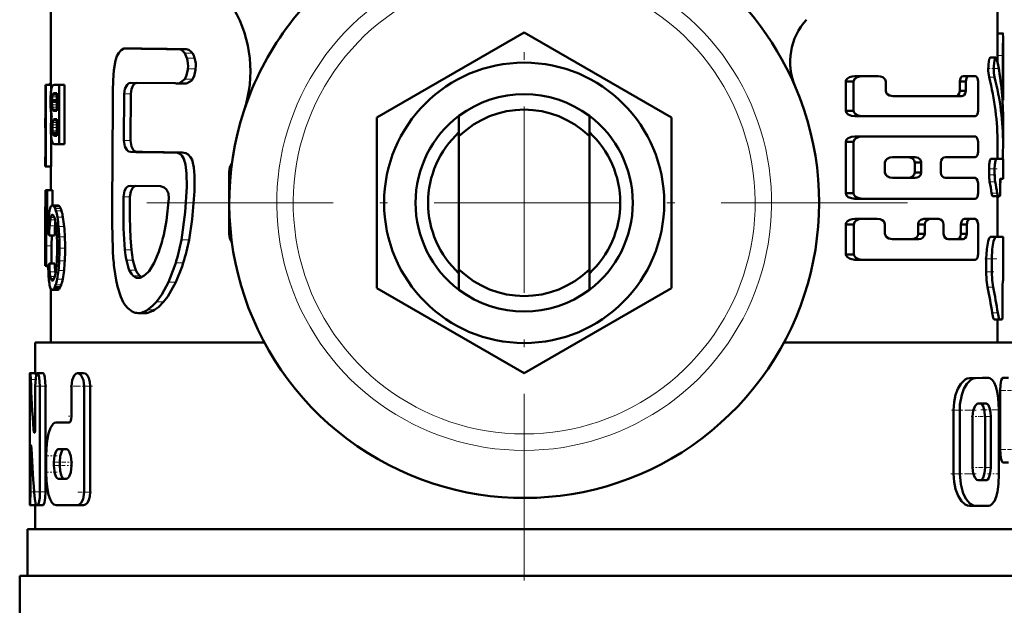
# Model space of a CAD drawing. Extents: x -1358 to 1757, y -1616 to 699.
# Tile 26 of 96: x -56 to 8, y -996 to -958. Entities that reach past the tile are written whole.
import ezdxf

# ---------------------------------------------------------------- set-up
doc = ezdxf.new("R2010")
doc.units = 0
doc.linetypes.add('DASHDOT', pattern=[18.5, 12, -3, 0.5, -3])

msp = doc.modelspace()

# ---------------------------------------------------------------- linework, layer by layer
at = {"color": 7, "linetype": 'DASHDOT', "lineweight": 18}
for p, q in [((-23.209, -945.265), (-23.209, -994.665)), ((1.491, -969.965), (-47.909, -969.965))]:
    msp.add_line(p, q, dxfattribs=at)
at = {"color": 7, "lineweight": 50}
for p, q in [((-53.709, -962.374), (-53.709, -956.465)), ((7.291, -956.465), (7.291, -959.29)), ((-32.709, -964.48), (-23.209, -958.995)), ((-23.209, -958.995), (-13.709, -964.48)), ((7.291, -959.055), (7.631, -959.055)), ((7.291, -959.055), (7.308, -959.055)), ((7.641, -959.291), (7.641, -963.355)), ((-48.679, -960.032), (-48.875, -960.023)), ((-48.454, -960.023), (-48.875, -960.023)), ((-48.254, -960.032), (-48.454, -960.023)), ((-44.984, -960.073), (-45.472, -960.073)), ((6.821, -960.617), (7.177, -960.617)), ((7.284, -960.49), (7.284, -960.931)), ((7.634, -962.786), (7.634, -960.49)), ((-45.688, -962.26), (-48.541, -962.234)), ((-45.414, -962.262), (-45.065, -961.996)), ((-1.984, -962.155), (-2.496, -962.155)), ((-2.496, -962.155), (-2.496, -964.034)), ((-1.984, -964.034), (-1.984, -962.155)), ((-1.413, -961.808), (-1.911, -961.808)), ((-1.413, -961.808), (-0.411, -961.808)), ((0.084, -962.753), (0.084, -962.155)), ((5.236, -962.155), (4.856, -962.155)), ((4.856, -962.155), (4.856, -962.753)), ((5.463, -961.808), (5.086, -961.808)), ((5.236, -962.753), (5.236, -962.155)), ((5.463, -961.808), (5.835, -961.808)), ((6.028, -964.034), (6.028, -962.155)), ((-54.046, -964.51), (-54.046, -962.374)), ((-54.046, -962.374), (-54.022, -962.374)), ((-53.672, -962.374), (-54.022, -962.374)), ((-54.022, -967.629), (-54.022, -962.374)), ((-53.709, -962.288), (-53.738, -962.288)), ((-53.67, -962.635), (-53.677, -962.677)), ((-53.672, -962.374), (-53.672, -962.644)), ((-53.509, -962.374), (-53.172, -962.374)), ((-52.812, -962.374), (-53.172, -962.374)), ((-53.172, -966.181), (-53.172, -962.374)), ((-52.812, -962.374), (-52.812, -966.181)), ((-45.057, -962.277), (-45.543, -962.277)), ((5.236, -962.753), (4.856, -962.753)), ((-53.628, -963.391), (-53.629, -963.471)), ((-53.308, -963.471), (-53.629, -963.471)), ((-53.626, -963.323), (-53.628, -963.391)), ((-53.308, -963.391), (-53.628, -963.391)), ((-53.308, -962.936), (-53.549, -962.936)), ((-53.308, -962.914), (-53.517, -962.914)), ((-53.47, -962.904), (-53.308, -962.904)), ((-53.308, -964.048), (-53.308, -962.904)), ((-48.972, -962.957), (-48.99, -965.95)), ((-48.552, -962.957), (-48.57, -965.95)), ((0.555, -963.1), (4.996, -963.1)), ((7.607, -963.36), (7.641, -963.36)), ((7.641, -963.36), (7.641, -963.355)), ((-53.562, -964.007), (-53.546, -964.023)), ((-53.546, -964.023), (-53.521, -964.038)), ((-53.308, -964.023), (-53.546, -964.023)), ((-53.521, -964.038), (-53.495, -964.045)), ((-53.308, -964.038), (-53.521, -964.038)), ((-53.308, -964.044), (-53.495, -964.044)), ((-53.495, -964.045), (-53.461, -964.048)), ((-53.461, -964.048), (-53.457, -964.048)), ((-53.457, -964.048), (-53.308, -964.048)), ((-1.984, -964.034), (-2.496, -964.034)), ((-54.059, -964.51), (-54.046, -964.51)), ((-54.059, -964.51), (-54.059, -965.131)), ((-53.672, -964.224), (-53.672, -964.564)), ((-53.526, -964.605), (-53.54, -964.622)), ((-53.308, -964.622), (-53.54, -964.622)), ((-53.308, -964.606), (-53.526, -964.606)), ((-53.478, -964.582), (-53.502, -964.589)), ((-53.308, -964.59), (-53.502, -964.59)), ((-53.441, -964.578), (-53.478, -964.582)), ((-53.441, -964.578), (-53.308, -964.578)), ((-53.308, -965.647), (-53.308, -964.578)), ((-32.709, -975.45), (-32.709, -964.48)), ((-27.409, -965.68), (-27.409, -964.365)), ((-19.009, -965.68), (-19.009, -964.365)), ((-13.709, -964.48), (-13.709, -975.45)), ((-1.413, -964.383), (-1.911, -964.383)), ((-1.413, -964.383), (5.835, -964.383)), ((7.641, -964.44), (7.641, -966.195)), ((-54.059, -965.131), (-54.046, -965.131)), ((-54.057, -965.131), (-54.053, -965.149)), ((-54.053, -965.149), (-54.047, -965.193)), ((-54.047, -965.193), (-54.046, -965.204)), ((-54.046, -967.009), (-54.046, -965.131)), ((-53.672, -965.769), (-53.672, -967.629)), ((-53.57, -965.529), (-53.584, -965.464)), ((-53.308, -965.464), (-53.584, -965.464)), ((-53.308, -965.529), (-53.57, -965.529)), ((-53.444, -965.647), (-53.308, -965.647)), ((-27.409, -974.25), (-27.409, -965.68)), ((-19.009, -965.68), (-19.009, -974.25)), ((-1.984, -966.036), (-2.496, -966.036)), ((-2.496, -966.036), (-2.496, -969.348)), ((-1.984, -969.348), (-1.984, -966.036)), ((-1.413, -965.685), (-1.911, -965.685)), ((-1.413, -965.685), (5.835, -965.685)), ((6.028, -966.671), (6.028, -966.036)), ((-53.468, -966.181), (-53.172, -966.181)), ((-52.812, -966.181), (-53.172, -966.181)), ((7.291, -966.194), (7.291, -967.142)), ((-54.059, -967.009), (-54.046, -967.009)), ((-54.059, -967.009), (-54.059, -967.629)), ((-54.054, -967.006), (-54.057, -967.009)), ((-54.052, -966.998), (-54.054, -967.006)), ((-54.048, -966.98), (-54.052, -966.998)), ((-54.046, -966.968), (-54.048, -966.98)), ((-45.73, -966.723), (-45.767, -966.724)), ((-45.248, -966.723), (-45.73, -966.723)), ((0.51, -967.033), (1.99, -967.033)), ((3.935, -967.023), (5.835, -967.023)), ((6.859, -967.142), (7.214, -967.142)), ((7.214, -967.142), (7.641, -967.142)), ((7.641, -967.142), (7.641, -968.417)), ((-54.059, -967.629), (-54.022, -967.629)), ((-53.708, -967.63), (-54.058, -967.63)), ((-53.672, -967.629), (-54.022, -967.629)), ((-53.709, -969.144), (-53.709, -967.629)), ((0.036, -968.007), (0.036, -967.377)), ((2.374, -967.377), (1.951, -967.377)), ((1.951, -967.377), (1.951, -968.007)), ((2.374, -968.007), (2.374, -967.377)), ((3.627, -968.01), (3.627, -967.374)), ((6.744, -967.779), (6.744, -968.153)), ((7.1, -968.153), (7.1, -967.779)), ((-42.209, -971.965), (-42.209, -967.965)), ((0.51, -968.351), (1.99, -968.351)), ((2.374, -968.007), (1.951, -968.007)), ((3.935, -968.361), (5.835, -968.361)), ((7.477, -968.417), (7.641, -968.417)), ((-53.977, -969.144), (-54.056, -969.144)), ((-54.056, -970.223), (-54.056, -969.144)), ((-53.977, -970.223), (-53.977, -969.144)), ((-53.977, -969.144), (-53.939, -969.144)), ((-53.587, -969.144), (-53.939, -969.144)), ((-53.939, -970.754), (-53.939, -969.144)), ((-53.587, -969.144), (-53.587, -970.133)), ((-46.642, -968.89), (-48.595, -968.864)), ((6.028, -969.348), (6.028, -968.713)), ((7.456, -968.989), (7.453, -968.961)), ((-1.984, -969.348), (-2.496, -969.348)), ((-1.413, -969.699), (-1.911, -969.699)), ((-1.413, -969.699), (5.835, -969.699)), ((6.976, -969.533), (7.33, -969.533)), ((7.291, -969.533), (7.291, -972.148)), ((7.306, -969.597), (7.291, -969.658)), ((7.306, -969.597), (7.318, -969.533)), ((7.33, -969.533), (7.43, -969.533)), ((-54.059, -970.223), (-53.977, -970.223)), ((-54.059, -970.223), (-54.059, -974.03)), ((-53.256, -970.133), (-53.612, -970.133)), ((-54.059, -973.496), (-54.059, -970.754)), ((-54.059, -970.754), (-54.003, -970.754)), ((-53.964, -970.754), (-53.939, -970.754)), ((-53.822, -970.754), (-53.939, -970.754)), ((-1.41, -971.001), (-1.908, -971.001)), ((-1.41, -971.001), (-0.461, -971.001)), ((2.95, -971.001), (2.536, -971.001)), ((2.95, -971.001), (3.498, -971.001)), ((5.528, -971.001), (5.152, -971.001)), ((5.528, -971.001), (5.835, -971.001)), ((-49.742, -971.317), (-49.716, -972.916)), ((-1.981, -971.352), (-2.493, -971.352)), ((-2.482, -973.28), (-2.493, -971.352)), ((-1.971, -973.28), (-1.981, -971.352)), ((0.036, -971.95), (0.036, -971.35)), ((2.594, -971.35), (2.174, -971.35)), ((2.174, -971.35), (2.174, -971.95)), ((2.594, -971.95), (2.594, -971.35)), ((3.812, -971.95), (3.812, -971.35)), ((5.305, -971.35), (4.926, -971.35)), ((4.926, -971.35), (4.926, -971.95)), ((5.305, -971.95), (5.305, -971.35)), ((6.028, -973.278), (6.028, -971.35)), ((-54.002, -972.736), (-53.994, -971.866)), ((-53.458, -972.066), (-53.811, -972.066)), ((-53.651, -972.736), (-53.646, -972.066)), ((0.51, -972.298), (2.221, -972.298)), ((2.594, -971.95), (2.174, -971.95)), ((4.111, -972.298), (5.069, -972.298)), ((5.305, -971.95), (4.926, -971.95)), ((7.291, -972.145), (7.641, -972.148)), ((7.641, -972.148), (7.641, -974.983)), ((-54.005, -974.03), (-54.002, -972.736)), ((-53.654, -973.876), (-53.651, -972.736)), ((-54.059, -973.496), (-54.03, -973.496)), ((-47.054, -973.837), (-46.749, -973.11)), ((-1.971, -973.28), (-2.482, -973.28)), ((-1.4, -973.624), (-1.898, -973.624)), ((-1.4, -973.624), (5.835, -973.624)), ((6.555, -974.401), (6.555, -973.571)), ((6.914, -974.401), (6.914, -973.571)), ((-54.059, -974.03), (-54.005, -974.03)), ((-53.872, -974.03), (-54.005, -974.03)), ((-53.873, -974.108), (-53.911, -974.108)), ((-53.873, -974.116), (-53.893, -974.116)), ((-53.449, -973.876), (-53.802, -973.876)), ((-47.374, -974.356), (-47.054, -973.837)), ((-27.409, -974.25), (-27.409, -975.565)), ((-19.009, -974.25), (-19.009, -975.565)), ((-53.407, -974.533), (-53.419, -974.409)), ((-48.114, -974.799), (-48.073, -974.802)), ((-53.709, -978.965), (-53.709, -975.487)), ((-53.566, -974.956), (-53.65, -974.956)), ((-53.611, -974.973), (-53.613, -974.973)), ((-53.258, -975.568), (-53.613, -975.568)), ((-53.203, -975.548), (-53.558, -975.548)), ((-53.092, -975.39), (-53.449, -975.39)), ((-23.209, -980.935), (-32.709, -975.45)), ((-13.709, -975.45), (-23.209, -980.935)), ((7.641, -974.983), (7.627, -974.984)), ((7.61, -976.255), (7.607, -976.194)), ((-47.636, -977.06), (-48.072, -977.06)), ((7.079, -977.466), (7.431, -977.466)), ((7.291, -977.466), (7.291, -978.965)), ((7.584, -977.465), (7.431, -977.466)), ((-54.709, -978.965), (-39.942, -978.965)), ((-54.709, -980.919), (-54.709, -978.965)), ((-6.476, -978.965), (8.291, -978.965)), ((-55.046, -980.919), (-55.033, -980.919)), ((-54.683, -980.919), (-55.033, -980.919)), ((-54.877, -980.919), (-54.709, -980.918)), ((-54.209, -980.919), (-54.565, -980.919)), ((-51.589, -980.925), (-51.977, -980.925)), ((6.325, -981.228), (5.48, -981.242)), ((6.698, -981.228), (5.864, -981.242)), ((6.329, -981.228), (6.701, -981.228)), ((7.635, -981.227), (7.993, -981.227)), ((-55.059, -988.572), (-55.059, -981.769)), ((-54.704, -984.344), (-54.704, -981.769)), ((-54.401, -988.572), (-54.401, -981.769)), ((-54.044, -981.769), (-54.044, -988.572)), ((-52.366, -983.689), (-52.366, -981.776)), ((-51.557, -988.579), (-51.557, -981.776)), ((-51.163, -981.776), (-51.163, -988.579)), ((7.453, -982.051), (7.453, -985.849)), ((6.547, -982.891), (6.045, -982.892)), ((4.454, -987.415), (4.453, -983.306)), ((4.852, -987.415), (4.851, -983.306)), ((5.677, -987.002), (5.677, -983.718)), ((6.479, -987), (6.479, -983.716)), ((6.85, -987), (6.85, -983.716)), ((7.378, -987.411), (7.377, -983.289)), ((-53.359, -984.114), (-52.549, -984.114)), ((-55.01, -988.572), (-55.01, -985.997)), ((-54.001, -987.303), (-54.001, -986.24)), ((-53.211, -985.815), (-52.725, -985.815)), ((-53.5, -986.878), (-53.5, -986.665)), ((-53.132, -986.665), (-53.132, -986.878)), ((-52.366, -986.878), (-52.366, -986.665)), ((7.635, -986.672), (7.992, -986.672)), ((-53.211, -987.728), (-52.725, -987.728)), ((6.174, -987.825), (6.03, -987.826)), ((6.549, -987.825), (6.047, -987.826)), ((-54.696, -989.422), (-55.046, -989.422)), ((-54.958, -989.423), (-54.96, -989.423)), ((-54.709, -989.423), (-54.958, -989.423)), ((-54.709, -990.965), (-54.709, -989.422)), ((-54.628, -989.422), (-54.565, -989.422)), ((-54.209, -989.422), (-54.565, -989.422)), ((-53.359, -989.429), (-51.977, -989.429)), ((-51.589, -989.429), (-51.977, -989.429)), ((5.482, -989.477), (5.865, -989.477)), ((6.703, -989.475), (5.866, -989.477)), ((-55.209, -990.965), (8.791, -990.965)), ((-55.209, -993.965), (-55.209, -990.965)), ((-55.709, -993.965), (-23.209, -993.965)), ((-55.709, -993.965), (-55.709, -997.078)), ((-23.209, -993.965), (9.291, -993.965))]:
    msp.add_line(p, q, dxfattribs=at)
at = {"color": 7, "linetype": 'DASHDOT', "lineweight": 18, "ltscale": 0.000516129}
msp.add_line((7.289, -959.629), (7.31, -959.629), dxfattribs=at)
at = {"color": 7, "lineweight": 18}
for p, q in [((-48.254, -960.032), (-48.679, -960.032)), ((-44.583, -960.319), (-45.08, -960.319)), ((-44.439, -960.641), (-44.939, -960.641)), ((7.284, -960.49), (7.634, -960.49)), ((-44.375, -961.336), (-44.876, -961.336)), ((-44.568, -961.996), (-45.065, -961.996)), ((6.744, -961.88), (7.1, -961.88)), ((-53.709, -962.373), (-53.811, -962.373)), ((-44.925, -962.262), (-45.414, -962.262)), ((7.562, -962.786), (7.634, -962.786)), ((-53.308, -963.323), (-53.626, -963.323)), ((-53.308, -963.146), (-53.615, -963.146)), ((-53.308, -963.032), (-53.596, -963.032)), ((-53.308, -962.981), (-53.579, -962.981)), ((-48.552, -962.957), (-48.972, -962.957)), ((-53.308, -963.645), (-53.625, -963.645)), ((-53.308, -963.81), (-53.611, -963.81)), ((-53.308, -963.937), (-53.589, -963.937)), ((-53.308, -964.007), (-53.562, -964.007)), ((-53.308, -964.684), (-53.563, -964.684)), ((-53.308, -964.582), (-53.478, -964.582)), ((-53.308, -965.109), (-53.604, -965.109)), ((-53.308, -964.938), (-53.599, -964.938)), ((-53.308, -965.327), (-53.598, -965.327)), ((-53.308, -964.795), (-53.585, -964.795)), ((-53.308, -965.576), (-53.552, -965.576)), ((-53.308, -965.617), (-53.522, -965.617)), ((-53.308, -965.638), (-53.49, -965.638)), ((-48.57, -965.95), (-48.99, -965.95)), ((-48.141, -966.686), (-48.568, -966.686)), ((6.744, -967.779), (7.1, -967.779)), ((-42.103, -967.965), (-42.209, -967.965)), ((6.744, -968.153), (7.1, -968.153)), ((6.779, -968.604), (7.135, -968.604)), ((-48.605, -969.576), (-49.024, -969.576)), ((6.907, -969.346), (7.262, -969.346)), ((7.291, -969.597), (7.306, -969.597)), ((-53.188, -970.157), (-53.544, -970.157)), ((-53.128, -970.22), (-53.484, -970.22)), ((-53.067, -970.331), (-53.424, -970.331)), ((-53.013, -970.479), (-53.372, -970.479)), ((-53.428, -971.066), (-53.744, -971.066)), ((-53.471, -970.917), (-53.715, -970.917)), ((-53.515, -970.813), (-53.683, -970.813)), ((-53.558, -970.751), (-53.647, -970.751)), ((-52.922, -970.885), (-53.282, -970.885)), ((-53.856, -971.19), (-53.981, -971.19)), ((-53.431, -971.449), (-53.784, -971.449)), ((-52.846, -971.481), (-53.206, -971.481)), ((-53.884, -971.866), (-53.994, -971.866)), ((-52.8, -972.15), (-53.161, -972.15)), ((-44.798, -972.344), (-45.289, -972.344)), ((-42.209, -971.965), (-42.103, -971.965)), ((6.837, -972.153), (7.192, -972.153)), ((-53.651, -972.736), (-54.002, -972.736)), ((-52.784, -972.89), (-53.145, -972.89)), ((-48.513, -972.991), (-48.934, -972.991)), ((-48.413, -973.651), (-48.836, -973.651)), ((6.555, -973.571), (6.914, -973.571)), ((-53.874, -974.084), (-53.926, -974.084)), ((-52.804, -973.693), (-53.164, -973.693)), ((-48.226, -974.29), (-48.652, -974.29)), ((-45.174, -973.825), (-45.657, -973.825)), ((-53.419, -974.409), (-53.772, -974.409)), ((-53.448, -974.712), (-53.736, -974.712)), ((-53.485, -974.825), (-53.712, -974.825)), ((-53.525, -974.908), (-53.683, -974.908)), ((-52.936, -974.868), (-53.295, -974.868)), ((-52.854, -974.323), (-53.214, -974.323)), ((-47.977, -974.667), (-48.406, -974.667)), ((-48.033, -974.799), (-48.114, -974.799)), ((6.555, -974.401), (6.914, -974.401)), ((-53.148, -975.489), (-53.504, -975.489)), ((-53.036, -975.251), (-53.394, -975.251)), ((-45.66, -975.076), (-46.133, -975.076)), ((6.645, -975.403), (7.003, -975.403)), ((-46.446, -976.339), (-46.904, -976.339)), ((-47.451, -977.042), (-47.89, -977.042)), ((-47.022, -976.859), (-47.468, -976.859)), ((6.943, -977.052), (7.297, -977.052)), ((5.48, -981.242), (5.864, -981.242)), ((6.325, -981.228), (6.698, -981.228)), ((-54.686, -981.332), (-54.995, -981.332)), ((-54.044, -981.769), (-54.401, -981.769)), ((-51.163, -981.776), (-51.557, -981.776)), ((7.453, -982.051), (7.812, -982.051)), ((4.453, -983.306), (4.851, -983.306)), ((6.478, -983.716), (6.849, -983.716)), ((-54.713, -984.563), (-54.813, -984.563)), ((-54.946, -985.997), (-55.01, -985.997)), ((7.452, -985.849), (7.812, -985.849)), ((-53.132, -986.665), (-53.5, -986.665)), ((-53.132, -986.878), (-53.5, -986.878)), ((4.454, -987.415), (4.852, -987.415)), ((6.479, -987), (6.85, -987)), ((6.174, -987.825), (6.549, -987.825)), ((-54.777, -988.572), (-55.01, -988.572)), ((-54.044, -988.572), (-54.401, -988.572)), ((-51.163, -988.579), (-51.557, -988.579))]:
    msp.add_line(p, q, dxfattribs=at)
at = {"color": 7, "linetype": 'DASHDOT', "lineweight": 18, "ltscale": 0.010733}
msp.add_line((7.248, -960.49), (7.678, -960.49), dxfattribs=at)
at = {"color": 7, "linetype": 'DASHDOT', "lineweight": 18, "ltscale": 0.017414}
msp.add_line((6.609, -961.319), (7.306, -961.319), dxfattribs=at)
at = {"color": 7, "linetype": 'DASHDOT', "lineweight": 18, "ltscale": 0.002367}
msp.add_line((7.554, -962.786), (7.649, -962.786), dxfattribs=at)
at = {"color": 7, "linetype": 'DASHDOT', "lineweight": 18, "ltscale": 0.014499}
msp.add_line((6.682, -967.779), (7.262, -967.779), dxfattribs=at)
at = {"color": 7, "linetype": 'DASHDOT', "lineweight": 18, "ltscale": 0.011735}
msp.add_line((6.704, -968.153), (7.174, -968.153), dxfattribs=at)
at = {"color": 7, "linetype": 'DASHDOT', "lineweight": 18, "ltscale": 0.001123}
msp.add_line((7.426, -969.214), (7.471, -969.214), dxfattribs=at)
at = {"color": 7, "linetype": 'DASHDOT', "lineweight": 18, "ltscale": 0.001088}
msp.add_line((7.48, -968.736), (7.437, -968.736), dxfattribs=at)
at = {"color": 7, "linetype": 'DASHDOT', "lineweight": 18, "ltscale": 0.020022}
msp.add_line((6.458, -973.57), (7.259, -973.57), dxfattribs=at)
at = {"color": 7, "linetype": 'DASHDOT', "lineweight": 18, "ltscale": 0.014108}
msp.add_line((6.486, -974.4), (7.05, -974.4), dxfattribs=at)
at = {"color": 7, "linetype": 'DASHDOT', "lineweight": 18, "ltscale": 0.000960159}
msp.add_line((7.63, -975.692), (7.591, -975.692), dxfattribs=at)
at = {"color": 7, "linetype": 'DASHDOT', "lineweight": 18, "ltscale": 0.001202}
msp.add_line((7.58, -976.756), (7.628, -976.756), dxfattribs=at)
at = {"color": 7, "linetype": 'DASHDOT', "lineweight": 18, "ltscale": 0.000461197}
msp.add_line((-55.044, -981.769), (-55.063, -981.769), dxfattribs=at)
at = {"color": 7, "linetype": 'DASHDOT', "lineweight": 18, "ltscale": 0.020982}
msp.add_line((-53.95, -981.769), (-54.789, -981.769), dxfattribs=at)
at = {"color": 7, "linetype": 'DASHDOT', "lineweight": 18, "ltscale": 0.037947}
msp.add_line((-51.015, -981.776), (-52.532, -981.776), dxfattribs=at)
at = {"color": 7, "linetype": 'DASHDOT', "lineweight": 18, "ltscale": 0.021974}
msp.add_line((7.361, -982.051), (8.24, -982.051), dxfattribs=at)
at = {"color": 7, "linetype": 'DASHDOT', "lineweight": 18, "ltscale": 0.006094}
msp.add_line((-52.569, -983.689), (-52.326, -983.689), dxfattribs=at)
at = {"color": 7, "linetype": 'DASHDOT', "lineweight": 18, "ltscale": 0.042322}
msp.add_line((4.312, -983.305), (6.005, -983.305), dxfattribs=at)
at = {"color": 7, "linetype": 'DASHDOT', "lineweight": 18, "ltscale": 0.012237}
msp.add_line((5.597, -983.717), (6.086, -983.717), dxfattribs=at)
at = {"color": 7, "linetype": 'DASHDOT', "lineweight": 18, "ltscale": 0.020307}
msp.add_line((6.12, -983.716), (6.932, -983.716), dxfattribs=at)
at = {"color": 7, "linetype": 'DASHDOT', "lineweight": 18, "ltscale": 0.033036}
msp.add_line((6.215, -983.291), (7.537, -983.291), dxfattribs=at)
at = {"color": 7, "linetype": 'DASHDOT', "lineweight": 18, "ltscale": 0.003525}
msp.add_line((-54.825, -984.344), (-54.684, -984.344), dxfattribs=at)
at = {"color": 7, "linetype": 'DASHDOT', "lineweight": 18, "ltscale": 0.002077}
msp.add_line((-55.022, -985.997), (-54.939, -985.997), dxfattribs=at)
at = {"color": 7, "linetype": 'DASHDOT', "lineweight": 18, "ltscale": 0.019386}
msp.add_line((-53.294, -986.24), (-54.07, -986.24), dxfattribs=at)
at = {"color": 7, "linetype": 'DASHDOT', "lineweight": 18, "ltscale": 0.022171}
msp.add_line((7.352, -985.849), (8.239, -985.849), dxfattribs=at)
at = {"color": 7, "linetype": 'DASHDOT', "lineweight": 18, "ltscale": 0.020281}
msp.add_line((-52.771, -986.878), (-53.582, -986.878), dxfattribs=at)
at = {"color": 7, "linetype": 'DASHDOT', "lineweight": 18, "ltscale": 0.019858}
msp.add_line((-52.773, -986.665), (-53.567, -986.665), dxfattribs=at)
at = {"color": 7, "linetype": 'DASHDOT', "lineweight": 18, "ltscale": 0.011973}
msp.add_line((-52.287, -986.665), (-52.765, -986.665), dxfattribs=at)
at = {"color": 7, "linetype": 'DASHDOT', "lineweight": 18, "ltscale": 0.010834}
msp.add_line((-52.328, -986.878), (-52.762, -986.878), dxfattribs=at)
at = {"color": 7, "linetype": 'DASHDOT', "lineweight": 18, "ltscale": 0.021267}
msp.add_line((-53.288, -987.303), (-54.139, -987.303), dxfattribs=at)
at = {"color": 7, "linetype": 'DASHDOT', "lineweight": 18, "ltscale": 0.043357}
msp.add_line((4.277, -987.414), (6.011, -987.414), dxfattribs=at)
at = {"color": 7, "linetype": 'DASHDOT', "lineweight": 18, "ltscale": 0.01142}
msp.add_line((5.628, -987.001), (6.085, -987.001), dxfattribs=at)
at = {"color": 7, "linetype": 'DASHDOT', "lineweight": 18, "ltscale": 0.02124}
msp.add_line((6.103, -987), (6.953, -987), dxfattribs=at)
at = {"color": 7, "linetype": 'DASHDOT', "lineweight": 18, "ltscale": 0.020263}
msp.add_line((6.636, -987.412), (7.446, -987.412), dxfattribs=at)
at = {"color": 7, "linetype": 'DASHDOT', "lineweight": 18, "ltscale": 0.011318}
msp.add_line((-54.647, -988.572), (-55.1, -988.572), dxfattribs=at)
at = {"color": 7, "linetype": 'DASHDOT', "lineweight": 18, "ltscale": 0.016153}
msp.add_line((-53.972, -988.572), (-54.618, -988.572), dxfattribs=at)
at = {"color": 7, "linetype": 'DASHDOT', "lineweight": 18, "ltscale": 0.02459}
msp.add_line((-51.075, -988.579), (-52.059, -988.579), dxfattribs=at)
at = {"color": 7, "lineweight": 50}
for points in [[(7.631, -959.055), (7.632, -959.055), (7.633, -959.057), (7.634, -959.061), (7.636, -959.076), (7.641, -959.29)], [(-48.998, -960.039), (-49.174, -960.126), (-49.326, -960.298), (-49.441, -960.522), (-49.532, -960.803), (-49.646, -961.427), (-49.696, -962.084), (-49.703, -962.755)], [(-45.08, -960.319), (-45.215, -960.171), (-45.346, -960.095), (-45.472, -960.073)], [(-44.939, -960.641), (-44.974, -960.536), (-45.08, -960.319)], [(-44.583, -960.319), (-44.652, -960.236), (-44.812, -960.112), (-44.984, -960.073)], [(-44.439, -960.641), (-44.5, -960.471), (-44.583, -960.319)], [(6.821, -960.617), (6.813, -960.619), (6.798, -960.63), (6.782, -960.652), (6.753, -960.724), (6.698, -961.064), (6.692, -961.475), (6.744, -961.88)], [(7.177, -960.617), (7.166, -960.62), (7.146, -960.639), (7.126, -960.676), (7.091, -960.795), (7.048, -961.172), (7.056, -961.589), (7.1, -961.88)], [(7.248, -960.758), (7.208, -960.641), (7.192, -960.623), (7.177, -960.617)], [(-45.065, -961.996), (-44.977, -961.82), (-44.883, -961.407), (-44.876, -961.336)], [(-44.568, -961.996), (-44.478, -961.82), (-44.382, -961.407), (-44.375, -961.336)], [(-48.972, -962.957), (-48.926, -962.63), (-48.791, -962.364), (-48.672, -962.266), (-48.541, -962.234)], [(-48.552, -962.957), (-48.512, -962.654), (-48.393, -962.396), (-48.286, -962.289), (-48.164, -962.238)], [(-44.925, -962.262), (-44.629, -962.08), (-44.568, -961.996)], [(-1.911, -961.808), (-2.087, -961.826), (-2.257, -961.877), (-2.385, -961.954), (-2.48, -962.077), (-2.496, -962.155)], [(-1.413, -961.808), (-1.586, -961.826), (-1.753, -961.878), (-1.849, -961.933), (-1.93, -962.011), (-1.984, -962.155)], [(0.084, -962.155), (0.043, -962.016), (-0.106, -961.881), (-0.254, -961.826), (-0.411, -961.808)], [(5.086, -961.808), (4.992, -961.84), (4.91, -961.934), (4.856, -962.155)], [(5.463, -961.808), (5.37, -961.84), (5.289, -961.934), (5.236, -962.155)], [(6.028, -962.155), (5.986, -961.935), (5.907, -961.833), (5.835, -961.808)], [(-49.703, -962.755), (-49.708, -963.587), (-49.743, -970.271), (-49.742, -971.317)], [(0.555, -963.1), (0.32, -963.052), (0.163, -962.943), (0.107, -962.857), (0.084, -962.753)], [(4.856, -962.753), (4.822, -962.931), (4.759, -963.032), (4.678, -963.087), (4.613, -963.1)], [(5.236, -962.753), (5.203, -962.93), (5.14, -963.031), (5.061, -963.087), (4.996, -963.1)], [(-1.911, -964.383), (-2.122, -964.358), (-2.327, -964.278), (-2.441, -964.179), (-2.496, -964.034)], [(-1.984, -964.034), (-1.969, -964.111), (-1.879, -964.234), (-1.687, -964.339), (-1.413, -964.383)], [(5.835, -964.383), (5.89, -964.369), (5.926, -964.343), (5.985, -964.257), (6.028, -964.034)], [(-48.568, -966.686), (-48.698, -966.65), (-48.816, -966.548), (-48.931, -966.331), (-48.99, -965.95)], [(-48.141, -966.686), (-48.273, -966.651), (-48.393, -966.549), (-48.51, -966.331), (-48.57, -965.95)], [(-1.911, -965.685), (-2.122, -965.71), (-2.326, -965.791), (-2.442, -965.891), (-2.496, -966.036)], [(-1.413, -965.685), (-1.619, -965.71), (-1.82, -965.791), (-1.932, -965.892), (-1.984, -966.036)], [(6.028, -966.036), (6.003, -965.861), (5.933, -965.732), (5.888, -965.698), (5.835, -965.685)], [(5.835, -967.023), (5.891, -967.008), (5.926, -966.982), (5.985, -966.895), (6.028, -966.671)], [(-45.289, -972.344), (-45.04, -970.573), (-44.951, -968.941), (-44.954, -968.077), (-45.017, -967.502), (-45.131, -967.132), (-45.259, -966.927), (-45.391, -966.811), (-45.545, -966.745), (-45.73, -966.723)], [(-44.798, -972.344), (-44.591, -971.022), (-44.458, -969.221), (-44.449, -968.204), (-44.489, -967.681), (-44.546, -967.386), (-44.608, -967.194), (-44.697, -967.021), (-44.846, -966.851), (-44.996, -966.765), (-45.248, -966.723)], [(0.51, -967.033), (0.343, -967.056), (0.182, -967.13), (0.086, -967.225), (0.036, -967.377)], [(1.951, -967.377), (1.921, -967.246), (1.852, -967.146), (1.761, -967.081), (1.561, -967.033)], [(2.374, -967.377), (2.363, -967.296), (2.3, -967.172), (2.174, -967.074), (1.99, -967.033)], [(3.627, -967.374), (3.648, -967.248), (3.718, -967.127), (3.815, -967.052), (3.935, -967.023)], [(6.859, -967.142), (6.852, -967.143), (6.837, -967.155), (6.822, -967.178), (6.795, -967.255), (6.757, -967.491), (6.744, -967.779)], [(7.214, -967.142), (7.207, -967.143), (7.192, -967.155), (7.177, -967.178), (7.151, -967.254), (7.113, -967.491), (7.1, -967.779)], [(0.036, -968.007), (0.088, -968.162), (0.185, -968.256), (0.344, -968.328), (0.51, -968.351)], [(1.561, -968.351), (1.689, -968.332), (1.809, -968.274), (1.921, -968.138), (1.951, -968.007)], [(1.99, -968.351), (2.108, -968.335), (2.22, -968.284), (2.336, -968.156), (2.374, -968.007)], [(3.935, -968.361), (3.832, -968.34), (3.737, -968.277), (3.659, -968.163), (3.627, -968.01)], [(6.028, -968.713), (6.003, -968.537), (5.933, -968.409), (5.888, -968.375), (5.835, -968.361)], [(7.453, -968.961), (7.455, -968.494), (7.466, -968.433), (7.471, -968.422), (7.473, -968.419), (7.475, -968.417), (7.477, -968.417)], [(-48.595, -968.864), (-48.726, -968.896), (-48.842, -968.992), (-48.957, -969.197), (-49.024, -969.576)], [(-48.226, -968.869), (-48.345, -968.922), (-48.449, -969.029), (-48.549, -969.233), (-48.605, -969.576)], [(-46.091, -969.683), (-46.124, -969.37), (-46.254, -969.106), (-46.398, -968.969), (-46.642, -968.89)], [(7.43, -969.533), (7.433, -969.532), (7.435, -969.531), (7.438, -969.525), (7.443, -969.511), (7.452, -969.466), (7.466, -969.232), (7.456, -968.989)], [(-49.024, -969.576), (-49.02, -971.611), (-48.934, -972.991)], [(-48.605, -969.576), (-48.61, -970.9), (-48.574, -972.246), (-48.513, -972.991)], [(-46.431, -972.028), (-46.251, -971.104), (-46.091, -969.683)], [(-1.911, -969.699), (-2.123, -969.674), (-2.327, -969.593), (-2.442, -969.493), (-2.496, -969.348)], [(-1.984, -969.348), (-1.969, -969.425), (-1.88, -969.548), (-1.756, -969.627), (-1.62, -969.674), (-1.413, -969.699)], [(5.835, -969.699), (5.891, -969.684), (5.926, -969.659), (5.985, -969.572), (6.028, -969.348)], [(6.907, -969.346), (6.942, -969.49), (6.962, -969.526), (6.971, -969.532), (6.976, -969.533)], [(7.262, -969.346), (7.296, -969.49), (7.316, -969.526), (7.325, -969.532), (7.33, -969.533)], [(-1.908, -971.001), (-2.074, -971.016), (-2.237, -971.063), (-2.385, -971.15), (-2.477, -971.274), (-2.493, -971.352)], [(-1.41, -971.001), (-1.618, -971.026), (-1.818, -971.107), (-1.929, -971.208), (-1.981, -971.352)], [(0.036, -971.35), (0.012, -971.243), (-0.048, -971.155), (-0.154, -971.074), (-0.275, -971.026), (-0.461, -971.001)], [(2.536, -971.001), (2.35, -971.052), (2.246, -971.143), (2.182, -971.282), (2.174, -971.35)], [(3.812, -971.35), (3.79, -971.223), (3.72, -971.102), (3.622, -971.029), (3.498, -971.001)], [(5.152, -971.001), (5.059, -971.033), (4.978, -971.128), (4.926, -971.35)], [(5.528, -971.001), (5.437, -971.033), (5.358, -971.126), (5.305, -971.35)], [(6.028, -971.35), (6.003, -971.174), (5.933, -971.048), (5.888, -971.014), (5.835, -971.001)], [(0.51, -972.298), (0.274, -972.25), (0.117, -972.143), (0.06, -972.055), (0.036, -971.95)], [(2.174, -971.95), (2.146, -972.081), (2.08, -972.181), (1.991, -972.248), (1.795, -972.298)], [(2.594, -971.95), (2.567, -972.08), (2.481, -972.201), (2.366, -972.271), (2.221, -972.298)], [(4.111, -972.298), (4.011, -972.277), (3.919, -972.215), (3.843, -972.102), (3.812, -971.95)], [(4.926, -971.95), (4.893, -972.128), (4.831, -972.229), (4.751, -972.285), (4.686, -972.298)], [(5.305, -971.95), (5.272, -972.127), (5.211, -972.229), (5.132, -972.285), (5.069, -972.298)], [(6.837, -972.153), (6.819, -972.157), (6.782, -972.187), (6.745, -972.244), (6.677, -972.433), (6.587, -972.951), (6.555, -973.571)], [(7.192, -972.153), (7.174, -972.157), (7.138, -972.187), (7.102, -972.244), (7.034, -972.433), (6.945, -972.952), (6.914, -973.571)], [(-48.836, -973.651), (-48.698, -974.176), (-48.652, -974.29)], [(-48.413, -973.651), (-48.296, -974.112), (-48.226, -974.29)], [(-1.898, -973.624), (-2.108, -973.599), (-2.246, -973.554), (-2.41, -973.442), (-2.466, -973.357), (-2.482, -973.28)], [(-1.971, -973.28), (-1.955, -973.356), (-1.864, -973.478), (-1.672, -973.581), (-1.4, -973.624)], [(5.835, -973.624), (5.89, -973.61), (5.942, -973.568), (5.985, -973.499), (6.028, -973.278)], [(-49.62, -974.122), (-49.495, -974.953), (-49.406, -975.343)], [(-48.652, -974.29), (-48.516, -974.537), (-48.406, -974.667)], [(-48.226, -974.29), (-48.137, -974.46), (-47.977, -974.667)], [(-46.133, -975.076), (-45.736, -974.066), (-45.657, -973.825)], [(-45.66, -975.076), (-45.252, -974.06), (-45.174, -973.825)], [(-48.073, -974.802), (-47.957, -974.786), (-47.704, -974.672)], [(-47.704, -974.672), (-47.438, -974.431), (-47.374, -974.356)], [(6.555, -974.401), (6.578, -974.933), (6.645, -975.403)], [(6.914, -974.401), (6.937, -974.933), (7.003, -975.403)], [(-49.406, -975.343), (-49.192, -976.012), (-49.035, -976.354), (-48.908, -976.556)], [(-46.904, -976.339), (-46.562, -975.871), (-46.133, -975.076)], [(-46.446, -976.339), (-46.172, -975.984), (-45.94, -975.609), (-45.66, -975.076)], [(7.607, -976.194), (7.604, -975.281), (7.622, -975.001), (7.625, -974.986), (7.626, -974.984), (7.627, -974.984)], [(-48.908, -976.556), (-48.743, -976.752), (-48.464, -976.969)], [(-47.468, -976.859), (-47.172, -976.623), (-46.904, -976.339)], [(-47.022, -976.859), (-46.777, -976.675), (-46.446, -976.339)], [(7.584, -977.465), (7.586, -977.463), (7.588, -977.461), (7.592, -977.451), (7.605, -977.354), (7.615, -977.106), (7.61, -976.255)], [(6.943, -977.052), (7.014, -977.37), (7.053, -977.45), (7.07, -977.464), (7.079, -977.466)], [(7.297, -977.052), (7.367, -977.371), (7.406, -977.45), (7.423, -977.464), (7.431, -977.466)], [(-55.046, -980.919), (-55.047, -980.92), (-55.048, -980.922), (-55.049, -980.928), (-55.054, -980.998), (-55.059, -981.769)], [(-54.995, -981.332), (-55.022, -980.957), (-55.03, -980.923), (-55.031, -980.92), (-55.032, -980.919), (-55.033, -980.919)], [(-54.565, -980.919), (-54.575, -980.921), (-54.595, -980.937), (-54.614, -980.968), (-54.647, -981.068), (-54.679, -981.266), (-54.704, -981.769)], [(-54.656, -981.113), (-54.671, -980.962), (-54.678, -980.926), (-54.68, -980.921), (-54.681, -980.92), (-54.683, -980.919)], [(-54.401, -981.769), (-54.444, -981.206), (-54.496, -981.006), (-54.526, -980.947), (-54.541, -980.929), (-54.557, -980.92), (-54.565, -980.919)], [(-54.044, -981.769), (-54.087, -981.206), (-54.139, -981.006), (-54.17, -980.947), (-54.185, -980.929), (-54.201, -980.92), (-54.209, -980.919)], [(-51.977, -980.925), (-52.096, -980.964), (-52.201, -981.076), (-52.323, -981.381), (-52.366, -981.776)], [(-51.557, -981.776), (-51.607, -981.381), (-51.745, -981.073), (-51.856, -980.964), (-51.977, -980.925)], [(-51.163, -981.776), (-51.187, -981.503), (-51.254, -981.258), (-51.35, -981.077), (-51.47, -980.961), (-51.589, -980.925)], [(5.48, -981.242), (5.336, -981.267), (5.191, -981.338), (4.918, -981.61), (4.732, -981.932), (4.587, -982.323), (4.489, -982.79), (4.453, -983.306)], [(5.864, -981.242), (5.721, -981.267), (5.579, -981.338), (5.309, -981.611), (5.125, -981.933), (4.983, -982.324), (4.868, -982.949), (4.851, -983.306)], [(7.377, -983.289), (7.33, -982.491), (7.27, -982.123), (7.184, -981.797), (7.077, -981.538), (6.948, -981.35), (6.8, -981.246), (6.698, -981.228)], [(7.635, -981.227), (7.623, -981.229), (7.598, -981.246), (7.574, -981.28), (7.529, -981.389), (7.472, -981.69), (7.453, -982.051)], [(6.045, -982.892), (5.973, -982.909), (5.903, -982.96), (5.839, -983.039), (5.72, -983.336), (5.677, -983.718)], [(6.478, -983.716), (6.447, -983.349), (6.356, -983.05), (6.287, -982.948), (6.249, -982.915), (6.187, -982.892)], [(6.849, -983.716), (6.834, -983.455), (6.79, -983.217), (6.696, -982.994), (6.636, -982.925), (6.547, -982.891)], [(-52.366, -983.689), (-52.387, -983.885), (-52.446, -984.04), (-52.489, -984.09), (-52.513, -984.106), (-52.549, -984.114)], [(-54.704, -984.344), (-54.72, -984.626), (-54.739, -984.726), (-54.751, -984.756), (-54.756, -984.765), (-54.762, -984.769), (-54.765, -984.77)], [(-53.359, -984.114), (-53.459, -984.135), (-53.554, -984.199), (-53.721, -984.441), (-53.849, -984.808), (-53.937, -985.262), (-53.987, -985.767), (-54.001, -986.24)], [(-54.765, -984.77), (-54.769, -984.769), (-54.776, -984.763), (-54.782, -984.751), (-54.794, -984.713), (-54.813, -984.563)], [(-55.01, -985.997), (-55.002, -985.686), (-54.992, -985.591), (-54.989, -985.578), (-54.987, -985.574), (-54.985, -985.573), (-54.984, -985.572)], [(-54.984, -985.572), (-54.982, -985.573), (-54.981, -985.574), (-54.979, -985.578), (-54.969, -985.625), (-54.957, -985.778)], [(-53.211, -985.815), (-53.267, -985.83), (-53.303, -985.856), (-53.368, -985.945), (-53.463, -986.238), (-53.5, -986.665)], [(-52.839, -985.815), (-52.896, -985.83), (-52.932, -985.856), (-52.998, -985.945), (-53.098, -986.262), (-53.132, -986.665)], [(-52.366, -986.665), (-52.408, -986.274), (-52.526, -985.964), (-52.588, -985.883), (-52.655, -985.832), (-52.725, -985.815)], [(7.452, -985.849), (7.501, -986.395), (7.558, -986.589), (7.591, -986.646), (7.608, -986.663), (7.635, -986.672)], [(-53.5, -986.878), (-53.444, -987.39), (-53.355, -987.621), (-53.297, -987.692), (-53.24, -987.724), (-53.211, -987.728)], [(-53.132, -986.878), (-53.11, -987.207), (-53.045, -987.492), (-52.942, -987.677), (-52.88, -987.72), (-52.839, -987.728)], [(-52.725, -987.728), (-52.654, -987.71), (-52.586, -987.658), (-52.523, -987.576), (-52.423, -987.332), (-52.366, -986.878)], [(-54.001, -987.303), (-53.981, -987.866), (-53.919, -988.4), (-53.844, -988.754), (-53.744, -989.05), (-53.639, -989.246), (-53.517, -989.374), (-53.359, -989.429)], [(4.454, -987.415), (4.489, -987.921), (4.588, -988.396), (4.752, -988.827), (4.964, -989.168), (5.209, -989.392), (5.345, -989.455), (5.482, -989.477)], [(4.852, -987.415), (4.911, -988.078), (5.078, -988.673), (5.266, -989.044), (5.493, -989.314), (5.739, -989.458), (5.866, -989.477)], [(5.677, -987.002), (5.723, -987.392), (5.815, -987.638), (5.944, -987.792), (6.047, -987.826)], [(6.174, -987.825), (6.238, -987.808), (6.279, -987.777), (6.352, -987.676), (6.447, -987.374), (6.479, -987)], [(6.549, -987.825), (6.612, -987.808), (6.653, -987.777), (6.725, -987.676), (6.819, -987.374), (6.85, -987)], [(6.703, -989.475), (6.808, -989.454), (6.907, -989.393), (7.082, -989.159), (7.191, -988.888), (7.275, -988.559), (7.347, -988.068), (7.378, -987.411)], [(-55.059, -988.572), (-55.052, -989.385), (-55.048, -989.418), (-55.047, -989.421), (-55.046, -989.422)], [(-55.046, -989.422), (-55.045, -989.422), (-55.044, -989.42), (-55.04, -989.404), (-55.028, -989.266), (-55.01, -988.572)], [(-54.565, -989.422), (-54.554, -989.421), (-54.533, -989.405), (-54.513, -989.374), (-54.475, -989.272), (-54.42, -988.957), (-54.401, -988.572)], [(-54.209, -989.422), (-54.198, -989.42), (-54.175, -989.402), (-54.153, -989.368), (-54.113, -989.255), (-54.061, -988.944), (-54.044, -988.572)], [(-51.977, -989.429), (-51.855, -989.39), (-51.743, -989.279), (-51.625, -989.036), (-51.557, -988.579)], [(-51.589, -989.429), (-51.465, -989.39), (-51.351, -989.279), (-51.253, -989.093), (-51.188, -988.86), (-51.163, -988.579)], [(-54.741, -989.01), (-54.699, -989.295), (-54.669, -989.384), (-54.651, -989.411), (-54.642, -989.418), (-54.628, -989.422)]]:
    msp.add_lwpolyline(points, dxfattribs=at)
for centre, radius in [((136.791, -828.915), 140), ((-23.209, -969.965), 9.025)]:
    msp.add_circle(centre, radius, dxfattribs=at)
for centre, radius, start, end in [((136.791, -828.915), 140.27, 90, 270), ((-23.209, -969.965), 19, 125.84718, 161.68764), ((-23.209, -969.965), 19, 23.24767, 54.15282), ((-48.842, -961.482), 8, 341.68764, 30.09198), ((-2.076, -960.887), 4, 137.33434, 203.24766), ((127.006, -960.662), 119.722, 179.34356, 179.91754), ((128.974, -960.664), 121.34, 179.351, 179.91752), ((-48.885, -960.432), 0.409, 88.68514, 106.12008), ((-38.12, -259.277), 700.834, 269.136737, 269.398941), ((-37.449, -228.111), 732, 269.154277, 269.410211), ((-46.685, -961.146), 1.819, 354.01231, 16.12681), ((-46.144, -961.146), 1.78, 353.88275, 16.49809), ((-9.863, -964.448), 17.504, 0.02717, 12.17292), ((-10.074, -966.208), 17.365, 0.04463, 14.43125), ((-9.919, -966.207), 17.56, 0.042, 14.26665), ((-50.725, -963.13), 2.987, 171.26632, 176.99995), ((-52.756, -962.803), 0.929, 162.6089, 169.62271), ((-53.238, -962.648), 0.423, 150.38343, 163.11265), ((-53.473, -962.512), 0.151, 127.21671, 151.07777), ((-53.507, -962.472), 0.098, 90.98074, 125.78698), ((-45.541, -961.637), 0.64, 256.68918, 269.79339), ((-45.543, -961.694), 0.583, 269.98977, 282.76849), ((-45.057, -961.668), 0.609, 269.98801, 282.49265), ((-23.209, -969.965), 19, 161.68764, 23.24767), ((30.376, -962.821), 22.742, 179.91199, 181.35821), ((-44.571, -963.509), 9.153, 176.64705, 179.55656), ((-45.788, -963.442), 7.936, 179.97744, 182.31251), ((-50.324, -963.473), 3.305, 179.96717, 182.98644), ((-51.03, -963.407), 2.598, 174.24912, 178.15383), ((-52.768, -963.224), 0.85, 166.95156, 174.79649), ((-53.333, -963.092), 0.27, 155.67796, 166.99573), ((-53.42, -963.053), 0.174, 137.92062, 155.7338), ((-53.479, -963.001), 0.0952, 113.59661, 137.18025), ((-53.469, -963.031), 0.127, 90.09305, 112.23607), ((-23.209, -969.965), 7, 53.1301, 126.8699), ((-49.228, -963.588), 4.493, 182.21938, 185.53399), ((-51.292, -963.795), 2.418, 185.35758, 190.38751), ((-51.005, -963.512), 2.623, 182.90452, 186.51436), ((-52.554, -963.696), 1.063, 186.11133, 193.09371), ((-53.382, -963.898), 0.21, 190.71735, 211.19953), ((-23.209, -969.965), 6, 45.573, 134.427), ((-49.054, -965.053), 4.644, 175.5844, 178.17469), ((-50.861, -964.908), 2.832, 171.98527, 175.68346), ((-53.083, -964.135), 0.595, 189.27669, 201.79857), ((-52.054, -964.735), 1.626, 166.51977, 172.15499), ((-52.497, -964.949), 1.098, 166.03202, 171.9724), ((-53.319, -964.738), 0.25, 152.11991, 167.40865), ((-53.463, -964.676), 0.095, 114.50566, 131.88955), ((-23.209, -969.965), 7, 126.8699, 233.1301), ((-23.209, -969.965), 7, 306.8699, 53.1301), ((-45.633, -965.168), 8.067, 178.12627, 180.01163), ((-46.547, -965.174), 7.153, 179.97163, 182.57364), ((-50.757, -965.107), 2.846, 176.59024, 180.04647), ((-49.664, -965.112), 3.94, 179.9637, 183.13155), ((-51.916, -965.033), 1.686, 171.90973, 176.76452), ((-52.255, -965.261), 1.345, 182.82099, 188.71133), ((-23.209, -969.965), 6.188, 132.74385, 227.25615), ((-23.209, -969.965), 6.188, 312.74385, 47.25615), ((-49.723, -965.325), 3.973, 182.45539, 186.21075), ((-51.255, -965.496), 2.432, 186.09899, 191.11708), ((-53.037, -965.857), 0.613, 190.1121, 202.27492), ((-53.327, -965.463), 0.252, 195.13916, 206.68661), ((-53.403, -965.501), 0.166, 206.65795, 224.30063), ((-53.454, -965.549), 0.0966, 224.97702, 247.61287), ((-53.444, -965.52), 0.127, 248.76788, 269.92347), ((-53.436, -966.017), 0.183, 203.36666, 216.72222), ((-53.464, -966.036), 0.149, 217.02234, 234.56537), ((-53.483, -966.062), 0.118, 235.22377, 253.8071), ((-53.469, -966.004), 0.177, 254.36477, 270.06352), ((-37.743, -263.547), 703.223, 269.117967, 269.346219), ((-37.315, -251.823), 714.945, 269.132338, 269.355118), ((-9.722, -966.194), 17.363, 356.87211, 359.99853), ((-41.209, -967.965), 1, 145.7222, 180.00001), ((9.366, -968.18), 2.622, 179.40269, 189.30047), ((9.756, -968.18), 2.656, 179.41634, 189.18486), ((-9.933, -966.174), 17.575, 351.37093, 352.66655), ((-23.209, -974.169), 30.5, 9.09853, 10.51404), ((-23.209, -974.169), 30.85, 8.99444, 10.39343), ((-51.376, -970.928), 2.448, 167.2088, 171.90379), ((-52.854, -970.586), 0.931, 158.61136, 167.63974), ((-53.468, -970.338), 0.269, 139.34235, 159.93251), ((-53.607, -970.218), 0.0848, 93.31781, 140.12405), ((-53.617, -970.255), 0.122, 53.40955, 87.61485), ((-53.691, -970.354), 0.246, 33.09825, 53.38931), ((-54.023, -970.581), 0.648, 22.61851, 33.82389), ((-54.622, -970.84), 1.302, 16.07301, 22.99334), ((-56.676, -971.422), 3.437, 8.98814, 15.91523), ((-53.261, -970.257), 0.124, 53.77691, 87.67656), ((-53.334, -970.356), 0.247, 33.43522, 53.73314), ((-53.662, -970.583), 0.646, 22.86669, 34.14521), ((-54.253, -970.841), 1.292, 16.25739, 23.24133), ((-56.282, -971.423), 3.402, 9.0963, 16.09796), ((-9.692, -972.043), 44.329, 178.33367, 179.53163), ((-36.401, -971.642), 17.586, 177.10474, 178.52697), ((-33.114, -972.364), 20.776, 176.50583, 178.69272), ((-47.501, -971.456), 6.359, 172.11588, 176.77516), ((-49.292, -971.717), 4.499, 171.67609, 176.58798), ((-51.894, -971.344), 1.871, 166.83069, 171.45454), ((-53.018, -971.075), 0.715, 158.47216, 167.24881), ((-53.489, -970.884), 0.207, 139.79791, 159.79254), ((-53.599, -970.79), 0.0615, 93.85388, 141.01839), ((-53.606, -970.789), 0.0606, 47.22792, 86.85791), ((-53.686, -970.881), 0.183, 29.52477, 48.21507), ((-53.985, -971.06), 0.531, 21.34792, 30.49419), ((-54.674, -971.338), 1.274, 16.49259, 21.69988), ((-55.627, -971.596), 2.261, 8.20176, 15.91941), ((-61.401, -972.215), 8.228, 5.11418, 9.30287), ((-60.948, -972.215), 8.135, 5.17628, 9.41369), ((2.949, -971.357), 0.356, 89.95451, 178.83212), ((177.837, -973.785), 231.867, 179.47982, 179.92853), ((-3.044, -972.535), 50.955, 178.48693, 179.24732), ((-38.76, -972.418), 15.055, 176.3117, 178.66108), ((-38.58, -972.418), 14.882, 176.26873, 178.64544), ((-48.282, -971.781), 5.16, 173.24578, 176.31688), ((-59.295, -972.17), 5.974, 4.28648, 8.6303), ((-65.054, -972.625), 11.751, 1.91153, 4.39767), ((-67.3, -972.764), 14.152, 2.48454, 5.19872), ((-66.772, -972.764), 13.985, 2.51487, 5.26162), ((-51.044, -970.809), 3.039, 200.84814, 204.4368), ((-72.959, -972.893), 19.661, 359.99872, 1.92657), ((-70.11, -972.889), 16.965, 359.99679, 2.497), ((-69.546, -972.889), 16.761, 359.99677, 2.52742), ((-56.046, -969.803), 9.868, 340.4214, 346.9692), ((-58.597, -969.839), 13.541, 342.88044, 349.33753), ((-57.86, -969.829), 13.302, 342.51841, 349.10043), ((-41.209, -971.965), 1, 180.00001, 214.27757), ((6.895, -951.331), 20.822, 269.8396, 271.08925), ((7.248, -952.004), 20.149, 269.84186, 271.11839), ((-68.874, -972.895), 15.576, 358.11119, 0.00203), ((-69.75, -972.892), 16.605, 357.23394, 0.00455), ((-69.196, -972.892), 16.411, 357.20078, 0.00404), ((-33.224, -972.231), 16.505, 182.37946, 186.57946), ((-41.874, -972.29), 7.095, 185.67673, 191.06213), ((-41.619, -972.297), 6.928, 185.75089, 191.26795), ((-67.97, -972.926), 14.671, 356.1792, 358.11597), ((-53.643, -973.964), 0.307, 192.3435, 202.96174), ((-53.851, -974.053), 0.0812, 202.37426, 222.38844), ((-53.892, -974.091), 0.0253, 221.52659, 266.77068), ((-51.329, -975.103), 2.761, 153.61564, 157.29762), ((-37.818, -973.609), 16.063, 181.5278, 183.91163), ((-40.72, -973.41), 13.09, 182.04314, 184.37666), ((-40.517, -973.41), 12.94, 182.06697, 184.42767), ((-59.493, -973.502), 6.175, 352.12184, 356.27934), ((-63.484, -973.201), 10.331, 353.76601, 357.26881), ((-63, -973.201), 10.208, 353.69043, 357.23578), ((-23.209, -969.965), 6, 225.573, 314.427), ((-48.336, -974.354), 5.519, 183.64318, 188.46626), ((-50.435, -974.171), 3.345, 184.06668, 189.29617), ((-52.483, -974.501), 1.271, 189.51633, 194.7626), ((-53.216, -974.699), 0.512, 194.3148, 204.12902), ((-53.538, -974.847), 0.157, 202.93451, 224.12937), ((-53.694, -974.806), 0.197, 311.52365, 331.43024), ((-54.022, -974.617), 0.576, 330.45621, 340.51705), ((-54.686, -974.372), 1.283, 340.11844, 346.00268), ((-56.495, -973.93), 3.147, 346.16009, 352.35584), ((-56.164, -974.337), 2.917, 341.73069, 349.50226), ((-59.841, -973.611), 6.665, 349.12904, 353.87319), ((-55.777, -974.336), 2.89, 341.52421, 349.37676), ((-59.408, -973.61), 6.593, 349.00091, 353.79842), ((-48.045, -974.259), 0.545, 228.43317, 262.69615), ((-47.608, -974.241), 0.563, 229.13677, 244.57482), ((-51.778, -974.859), 2.04, 188.66865, 193.6826), ((-52.985, -975.16), 0.795, 193.23405, 202.80384), ((-53.498, -975.381), 0.237, 201.54923, 222.75944), ((-53.609, -975.485), 0.084, 222.51223, 267.2707), ((-53.608, -974.914), 0.0594, 224.23767, 265.16532), ((-53.618, -975.474), 0.0942, 272.62046, 308.84088), ((-53.615, -974.896), 0.0772, 273.12223, 312.05379), ((-53.71, -975.355), 0.245, 308.25963, 327.01222), ((-54.059, -975.117), 0.668, 326.17917, 335.8704), ((-54.82, -974.767), 1.506, 335.5284, 341.2339), ((-53.262, -975.473), 0.096, 272.54859, 308.459), ((-53.358, -975.349), 0.252, 307.914, 326.25049), ((-53.687, -975.118), 0.654, 325.53381, 335.42453), ((-54.45, -974.765), 1.495, 335.26937, 341.02329), ((-23.209, -969.965), 7, 233.1301, 306.8699), ((-23.112, -981.636), 30.403, 8.67277, 11.83041), ((-23.111, -981.636), 30.752, 8.57363, 11.6943), ((-48.077, -976.189), 0.871, 243.57855, 270.32135), ((-48.071, -976.144), 0.917, 269.97854, 281.40538), ((-48.207, -975.753), 1.328, 283.79511, 303.73397), ((-47.636, -976.111), 0.95, 269.97507, 281.20418), ((-47.771, -975.714), 1.367, 283.53778, 303.21513), ((32.658, -978.007), 87.716, 182.17235, 184.28647), ((32.364, -981.568), 87.422, 182.76047, 184.88306), ((-54.93, -989.351), 0.246, 343.12318, 0.65318)]:
    msp.add_arc(centre, radius, start, end, dxfattribs=at)
at = {"color": 7, "lineweight": 18}
for radius, start, end in [(15.939, 127.43427, 52.56572), (14.879, 121.87624, 58.12376)]:
    msp.add_arc((-23.209, -969.965), radius, start, end, dxfattribs=at)
at = {"color": 7, "lineweight": 50}
msp.add_ellipse((-53.583, -964.894), major_axis=(0.157, -2.606), ratio=0.117355, start_param=3.134535, end_param=3.391566, dxfattribs=at)

doc.saveas('drawing.dxf')
